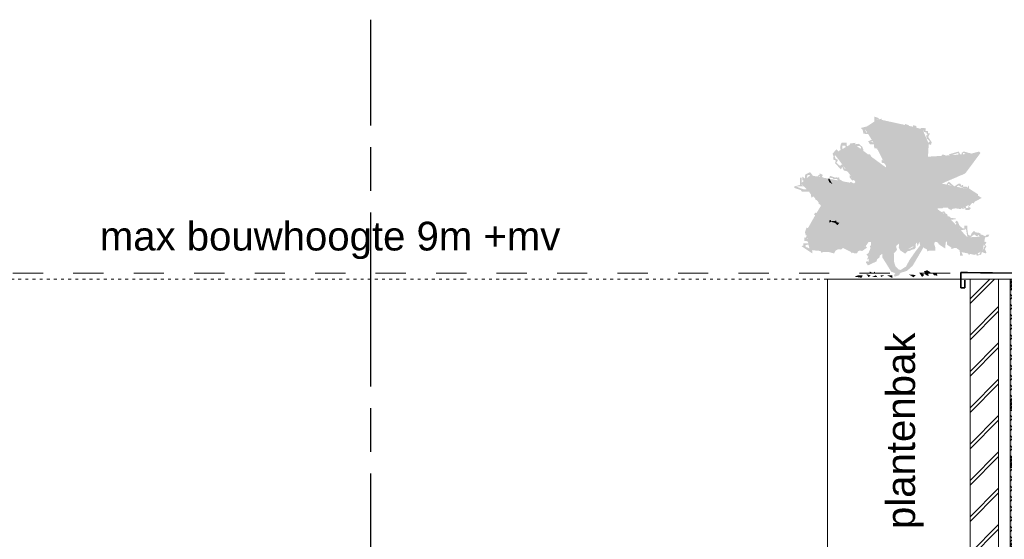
# Model space of a CAD drawing. Header units: millimetres. Extents: x -10538 to 13100, y -15694 to 32605.
# Tile 166 of 203: x -4400 to -949, y 29768 to 31588. Entities that reach past the tile are written whole.
import ezdxf

# ---------------------------------------------------------------- set-up
doc = ezdxf.new("R2010")
doc.units = ezdxf.units.MM
doc.header["$LTSCALE"] = 100
doc.header["$PDMODE"] = 1
doc.header["$PDSIZE"] = -2
for name, pattern in [('[LS] ISO-08 Long Dashed Short Dashed', [9.144, 6.096, -0.762, 1.524, -0.762]), ('[LS] Type-1', [2.12, 1.06, -1.06]), ('HIDDEN2', [0.25, 0.1, -0.15])]:
    doc.linetypes.add(name, pattern=pattern)
doc.layers.get('0').update_dxf_attribs({"lineweight": 5})
for name, color, linetype, lineweight in [('- 28_metselwerk', 7, 'Continuous', 18), ('5', 7, 'Continuous', 18), ('Dimension', 7, 'Continuous', 9), ('Geen', 7, 'Continuous', 9), ('none', 7, 'Continuous', 13), ('None-1', 7, 'Continuous', 9)]:
    doc.layers.add(name, color=color, linetype=linetype, lineweight=lineweight)
doc.styles.add('Arial', font='Arial.ttf')
doc.styles.add('Century Gothic', font='Century-Gothic_9791.ttf')
doc.dimstyles.new('Arch_PUUUR', dxfattribs={"dimtxt": 101.056134, "dimasz": 70.693359, "dimexe": 100, "dimexo": 159, "dimgap": 100, "dimtad": 1, "dimdec": 4, "dimtxsty": 'Century Gothic', "dimblk": 'VW_SLASH', "dimblk1": 'VW_SLASH', "dimblk2": 'VW_SLASH', "dimcen": 0, "dimdle": 100, "dimazin": 0, "dimtfac": 0.8, "dimtdec": 4, "dimtix": 1, "dimtmove": 0, "dimatfit": 0, "dimldrblk": 'VW_SLASH-1', "dimfxl": 1, "dimfrac": 2, "dimtolj": 1, "dimarcsym": 0})
pattern_1 = [(45, (0, 0), (-3.18198, 3.18198), [])]

# ---------------------------------------------------------------- blocks, each defined once
blk = doc.blocks.new('Groep-1')
at = {"layer": '5', "linetype": 'Continuous', "lineweight": 0, "true_color": 0xbbbbbb, "transparency": 33554687}
blk.add_hatch(color=9, dxfattribs=at).paths.add_polyline_path([(91.5, 580), (100.5, 580), (100.5, -500), (91.5, -500)])
at = {"layer": '5', "linetype": 'Continuous', "lineweight": 5, "transparency": 33554687}
h = blk.add_hatch(dxfattribs=at)
h.set_pattern_fill('[LA] Gips fijn', style=0, pattern_type=2)
h.set_pattern_definition([(19.98, (0, 0), (488.2, -475), [30.9, -586.88]), (-13.87, (29.03, 10.56), (488.2, -475.01), [55.04, -1045.83]), (-44.22, (82.47, -2.64), (-92.36, -686.13), [34.06, -647.1]), (-97.67, (106.9, -26.4), (-580.57, -211.1), [34.62, -657.7]), (-160.02, (102.26, -60.7), (-1068.8, 263.9), [30.9, -586.88]), (166.13, (73.23, -71.25), (-1556.99, 738.91), [55.04, -1045.83]), (135.78, (19.8, -58.06), (92.36, 686.13), [34.06, -647.1]), (82.33, (-4.6, -34.3), (580.57, 211.1), [34.62, -657.7]), (-110.56, (-191.3, 283.7), (677.1, -385.55), [28.2, -663.3]), (-67.195, (-201.2, 257.3), (677.12, -385.55), [45.67, -1074.9]), (-29.66, (-183.5, 215.2), (919.9, 261.9), [31.76, -747.43]), (15.89, (-155.9, 199.5), (242.8, 647.44), [39, -917.48]), (69.44, (-118.4, 210.15), (-677.1, 385.55), [28.2, -663.3]), (112.805, (-108.53, 236.54), (-242.8, -647.44), [45.68, -1074.9]), (150.34, (-126.2, 278.65), (-242.8, -647.44), [31.76, -747.43]), (-164.11, (-153.83, 294.36), (-677.12, 385.55), [39, -917.48]), (-136.78, (118.8, -303.5), (448.6, -1121.6), [30.06, -1472.8]), (-68.2, (96.8, -324), (1543.8, -92.4), [24.16, -1183.8]), (-3.42, (105.8, -346.5), (1095.2, 1029.2), [30.9, -1515.6]), (43.22, (136.7, -348.3), (-448.6, 1121.6), [30.06, -1472.8]), (111.8, (158.6, -327.8), (-1543.8, 92.4), [24.16, -1183.8]), (176.58, (149.6, -305.3), (-1095.2, -1029.2), [30.9, -1515.6]), (142.046, (-184.7, -184.7), (-105.56, -646.55), [41.84, -794.87]), (80.73, (-217.7, -159), (-765.3, -131.95), [32.76, -622.35]), (41.795, (-212.44, -126.67), (-765.3, -131.95), [58.4, -1109.7]), (9.78, (-168.9, -87.75), (-659.74, 514.6), [38.83, -737.76]), (-37.95, (-130.6, -81.15), (105.56, 646.55), [41.84, -794.87]), (-99.27, (-97.64, -106.9), (870.86, 778.5), [65.5, -589.6]), (-170.22, (-108.2, -171.53), (659.74, -514.6), [77.66, -698.93])])
h.paths.add_polyline_path([(100.5, 580), (113, 580), (113, -500), (100.5, -500)])
at = {"layer": 'none', "linetype": 'Continuous', "lineweight": 0, "true_color": 0xdddddd}
blk.add_hatch(color=254, dxfattribs=at).paths.add_polyline_path([(113, 580), (116, 580), (116, -500), (113, -500)])
at = {"layer": '5', "lineweight": 5, "transparency": 33554687, "flags": 128}
for points in [[(91.5, 580), (100.5, 580), (100.5, -500), (91.5, -500)], [(100.5, 580), (113, 580), (113, -500), (100.5, -500)]]:
    blk.add_lwpolyline(points, close=True, dxfattribs=at)
at = {"layer": 'none', "flags": 128}
blk.add_lwpolyline([(113, 580), (116, 580), (116, -500), (113, -500)], close=True, dxfattribs=at)
blk = doc.blocks.new('Breedflensprofiel')
at = {"linetype": 'Continuous', "lineweight": 0, "true_color": 0x111111, "transparency": 33554687}
h = blk.add_hatch(color=250, dxfattribs=at)
edge = h.paths.add_edge_path()
edge.add_line((-130, -250), (-130, -237.5))
edge.add_line((-130, -237.5), (-27.75, -237.5))
edge.add_arc((-27.75, -213.5), 24, 270, 360)
edge.add_line((-3.75, -213.5), (-3.75, -36.5))
edge.add_arc((-27.75, -36.5), 24, 0, 90)
edge.add_line((-27.75, -12.5), (-130, -12.5))
edge.add_line((-130, -12.5), (-130, 0))
edge.add_line((-130, 0), (130, 0))
edge.add_line((130, 0), (130, -12.5))
edge.add_line((130, -12.5), (27.75, -12.5))
edge.add_arc((27.75, -36.5), 24, 90, 180)
edge.add_line((3.75, -36.5), (3.75, -213.5))
edge.add_arc((27.75, -213.5), 24, 180, 270)
edge.add_line((27.75, -237.5), (130, -237.5))
edge.add_line((130, -237.5), (130, -250))
edge.add_line((130, -250), (-130, -250))
at = {"linetype": 'Continuous', "lineweight": 5, "transparency": 33554687, "flags": 128}
blk.add_lwpolyline([(-130, -250), (-130, -237.5), (-27.75, -237.5, 0.4142136), (-3.75, -213.5), (-3.75, -36.5, 0.4142136), (-27.75, -12.5), (-130, -12.5), (-130, 0), (130, 0), (130, -12.5), (27.75, -12.5, 0.4142136), (3.75, -36.5), (3.75, -213.5, 0.4142136), (27.75, -237.5), (130, -237.5), (130, -250)], format="xyb", close=True, dxfattribs=at)
at = {"linetype": 'Continuous', "lineweight": 5, "transparency": 33554687}
blk.add_point((0, -125), dxfattribs=at)
blk = doc.blocks.new('d wandopbouw 02')
at = {"layer": '5', "linetype": 'Continuous', "lineweight": 0, "true_color": 0xffffcc, "transparency": 33554687}
blk.add_hatch(color=7, dxfattribs=at).paths.add_polyline_path([(-143.5, 580), (91.5, 580), (91.5, -500), (-143.5, -500)])
at = {"layer": '5', "linetype": 'Continuous', "lineweight": 5, "true_color": 0x777777, "transparency": 33554687}
h = blk.add_hatch(dxfattribs=at)
h.set_pattern_fill('#isolatie-persing', color=8, style=0, pattern_type=2)
h.set_pattern_definition([(45, (1.433, 1.323), (-17.6777, 17.6777), []), (135, (-2.866, 2.866), (-17.6777, -17.6777), [])])
h.paths.add_polyline_path([(-143.5, 580), (91.5, 580), (91.5, -500), (-143.5, -500)])
at = {"layer": '5', "lineweight": 5, "transparency": 33554687, "flags": 128}
blk.add_lwpolyline([(-143.5, 580), (91.5, 580), (91.5, -500), (-143.5, -500)], close=True, dxfattribs=at)
at = {"layer": '5', "color": 7, "transparency": 33554687}
blk.add_blockref('Groep-1', (0, 0), dxfattribs=at)
at = {"color": 255, "linetype": 'Continuous', "lineweight": 18, "transparency": 33554687}
blk.add_wipeout([(-283.5, 580), (-183.5, 580), (-183.5, -500), (-283.5, -500)], dxfattribs=at).dxf.layer = '- 28_metselwerk'
at = {"layer": '- 28_metselwerk', "linetype": 'Continuous', "lineweight": 9, "transparency": 33554687}
h = blk.add_hatch(dxfattribs=at)
h.set_pattern_fill('metselwerk', style=0, pattern_type=2)
h.set_pattern_definition([(45, (66410.59, 23488.49), (-63.63961, 63.63961), []), (45, (66387.475, 23481.765), (-63.63961, 63.63961), [])])
h.paths.add_polyline_path([(-283.5, 580), (-183.5, 580), (-183.5, -500), (-283.5, -500)])
at = {"layer": '- 28_metselwerk', "color": 7, "linetype": 'Continuous', "lineweight": 18, "transparency": 33554687, "flags": 128}
blk.add_lwpolyline([(-283.5, 580), (-183.5, 580), (-183.5, -500), (-283.5, -500)], close=True, dxfattribs=at)
at = {"color": 255, "linetype": 'Continuous', "lineweight": 9, "transparency": 33554687}
for points, layer in [([(-13.5, -80), (246.5, -80), (246.5, -330), (-13.5, -330)], 'Geen'), ([(91.5, 542), (91.5, 580), (-143.5, 580), (-143.5, 542)], 'None-1'), ([(91.5, 120), (91.5, 158), (-143.5, 158), (-143.5, 120)], 'None-1'), ([(91.5, -500), (91.5, -462), (-143.5, -462), (-143.5, -500)], 'None-1')]:
    blk.add_wipeout(points, dxfattribs=at).dxf.layer = layer
at = {"layer": 'None-1', "linetype": 'Continuous', "lineweight": 5, "true_color": 0x777777, "transparency": 33554687}
h = blk.add_hatch(dxfattribs=at)
h.set_pattern_fill('12_Naaldhout_6', color=8, style=0, pattern_type=2)
h.set_pattern_definition(pattern_1)
h.paths.add_polyline_path([(91.5, 542), (91.5, 580), (-143.5, 580), (-143.5, 542)])
h = blk.add_hatch(dxfattribs=at)
h.set_pattern_fill('12_Naaldhout_6', color=8, style=0, pattern_type=2)
h.set_pattern_definition(pattern_1)
h.paths.add_polyline_path([(91.5, 120), (91.5, 158), (-143.5, 158), (-143.5, 120)])
h = blk.add_hatch(dxfattribs=at)
h.set_pattern_fill('12_Naaldhout_6', color=8, style=0, pattern_type=2)
h.set_pattern_definition(pattern_1)
h.paths.add_polyline_path([(91.5, -500), (91.5, -462), (-143.5, -462), (-143.5, -500)])
at = {"layer": 'Geen', "color": 7, "linetype": 'Continuous', "lineweight": 9, "transparency": 33554687, "flags": 128}
blk.add_lwpolyline([(-13.5, -80), (246.5, -80), (246.5, -330), (-13.5, -330)], close=True, dxfattribs=at)
at = {"layer": 'None-1', "color": 7, "linetype": 'Continuous', "lineweight": 9, "transparency": 33554687, "flags": 128}
for points in [[(91.5, 542), (91.5, 580), (-143.5, 580), (-143.5, 542)], [(91.5, 120), (91.5, 158), (-143.5, 158), (-143.5, 120)], [(91.5, -500), (91.5, -462), (-143.5, -462), (-143.5, -500)]]:
    blk.add_lwpolyline(points, close=True, dxfattribs=at)
at = {"transparency": 33554687}
blk.add_blockref('Breedflensprofiel', (116.5, -80), dxfattribs=at)
at = {"color": 255, "linetype": 'Continuous', "lineweight": 9, "transparency": 33554687}
for points in [[(91.5, -80), (91.5, -42), (-143.5, -42), (-143.5, -80)], [(91.5, -383), (91.5, -345), (-143.5, -345), (-143.5, -383)]]:
    blk.add_wipeout(points, dxfattribs=at).dxf.layer = 'None-1'
at = {"layer": 'None-1', "linetype": 'Continuous', "lineweight": 5, "true_color": 0x777777, "transparency": 33554687}
h = blk.add_hatch(dxfattribs=at)
h.set_pattern_fill('12_Naaldhout_6', color=8, style=0, pattern_type=2)
h.set_pattern_definition(pattern_1)
h.paths.add_polyline_path([(91.5, -80), (91.5, -42), (-143.5, -42), (-143.5, -80)])
h = blk.add_hatch(dxfattribs=at)
h.set_pattern_fill('12_Naaldhout_6', color=8, style=0, pattern_type=2)
h.set_pattern_definition(pattern_1)
h.paths.add_polyline_path([(91.5, -383), (91.5, -345), (-143.5, -345), (-143.5, -383)])
at = {"layer": 'None-1', "color": 7, "linetype": 'Continuous', "lineweight": 9, "transparency": 33554687, "flags": 128}
for points in [[(91.5, -80), (91.5, -42), (-143.5, -42), (-143.5, -80)], [(91.5, -383), (91.5, -345), (-143.5, -345), (-143.5, -383)]]:
    blk.add_lwpolyline(points, close=True, dxfattribs=at)
blk = doc.blocks.new('VW_SLASH')
at = {"color": 0, "linetype": 'ByBlock', "lineweight": -2, "transparency": 16777216}
blk.add_line((1.415, 0), (-1, 0), dxfattribs=at)
at = {"color": 0, "linetype": 'Continuous', "lineweight": 20, "transparency": 16777216, "flags": 128}
blk.add_lwpolyline([(0.5, 0.5), (-0.5, -0.5)], dxfattribs=at)
blk = doc.blocks.new('*D26')
at = {"layer": 'Defpoints', "color": 0, "transparency": 33554687}
for p in [(-6410, 30700), (-4331.5, 30700), (-5131.4, 21700)]:
    blk.add_point(p, dxfattribs=at)
at = {"layer": 'Dimension', "color": 0, "linetype": 'Continuous', "lineweight": -2, "transparency": 33554687}
blk.add_line((-6410, 21770.7), (-6410, 30629.3), dxfattribs=at)
at = {"layer": 'Dimension', "color": 0, "lineweight": -2, "xscale": 70.693359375, "yscale": 70.693359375, "zscale": 70.693359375}
for p, rotation in [((-6410, 30700), 90), ((-6410, 21700), 270)]:
    blk.add_blockref('VW_SLASH', p, dxfattribs=dict(at, rotation=rotation))
at = {"layer": 'Dimension', "color": 0, "lineweight": 5, "transparency": 33554687, "insert": (-6546.1, 26543.4), "char_height": 101.06, "attachment_point": 5, "rotation": 90, "style": 'Century Gothic'}
blk.add_mtext('\\A1;9000', dxfattribs=at)
blk = doc.blocks.new('VW_SLASH-1')
at = {"color": 0, "linetype": 'ByBlock', "lineweight": -2, "transparency": 16777216}
blk.add_line((1.415, 0), (-1, 0), dxfattribs=at)
at = {"color": 0, "linetype": 'Continuous', "lineweight": 20, "transparency": 16777216, "flags": 128}
blk.add_lwpolyline([(0.751, 0.751), (-0.751, -0.751)], dxfattribs=at)
blk = doc.blocks.new('*D34')
at = {"layer": 'Defpoints', "color": 0, "transparency": 33554687}
for p in [(-6140, 30700), (-5755.1, 30700), (-1568.9, 30680)]:
    blk.add_point(p, dxfattribs=at)
at = {"layer": 'Dimension', "color": 0, "linetype": 'Continuous', "lineweight": -2, "transparency": 33554687}
for p, q in [((-6140, 30770.7), (-6140, 30841.4)), ((-6140, 30680), (-6140, 30700)), ((-6140, 30609.3), (-6140, 30538.6))]:
    blk.add_line(p, q, dxfattribs=at)
at = {"layer": 'Dimension', "color": 0, "lineweight": -2, "xscale": 70.693359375, "yscale": 70.693359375, "zscale": 70.693359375}
for p, rotation in [((-6140, 30680), 90), ((-6140, 30700), 270)]:
    blk.add_blockref('VW_SLASH', p, dxfattribs=dict(at, rotation=rotation))
at = {"layer": 'Dimension', "color": 0, "lineweight": 5, "transparency": 33554687, "insert": (-6243.1, 30690), "char_height": 101.06, "attachment_point": 5, "rotation": 90, "style": 'Century Gothic'}
blk.add_mtext('\\A1;20', dxfattribs=at)
blk = doc.blocks.new('*D35')
at = {"layer": 'Defpoints', "color": 0, "transparency": 33554687}
for p in [(-6140, 30680), (-1568.9, 30680), (-5789.4, 25920)]:
    blk.add_point(p, dxfattribs=at)
at = {"layer": 'Dimension', "color": 0, "linetype": 'Continuous', "lineweight": -2, "transparency": 33554687}
blk.add_line((-6140, 25990.7), (-6140, 30609.3), dxfattribs=at)
at = {"layer": 'Dimension', "color": 0, "lineweight": -2, "xscale": 70.693359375, "yscale": 70.693359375, "zscale": 70.693359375}
for p, rotation in [((-6140, 30680), 90), ((-6140, 25920), 270)]:
    blk.add_blockref('VW_SLASH', p, dxfattribs=dict(at, rotation=rotation))
at = {"layer": 'Dimension', "color": 0, "lineweight": 5, "transparency": 33554687, "insert": (-6243.1, 28300), "char_height": 101.06, "attachment_point": 5, "rotation": 90, "style": 'Century Gothic'}
blk.add_mtext('\\A1;4760', dxfattribs=at)
blk = doc.blocks.new('*D48')
at = {"layer": 'Defpoints', "color": 0, "transparency": 33554687}
for p in [(-5880, 30700), (-2136.1, 30700), (-968.9, 30680)]:
    blk.add_point(p, dxfattribs=at)
at = {"layer": 'Dimension', "color": 0, "linetype": 'Continuous', "lineweight": -2, "transparency": 33554687}
for p, q in [((-5880, 30770.7), (-5880, 30841.4)), ((-5880, 30680), (-5880, 30700)), ((-5880, 30609.3), (-5880, 30538.6))]:
    blk.add_line(p, q, dxfattribs=at)
at = {"layer": 'Dimension', "color": 0, "lineweight": -2, "xscale": 70.693359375, "yscale": 70.693359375, "zscale": 70.693359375}
for p, rotation in [((-5880, 30680), 90), ((-5880, 30700), 270)]:
    blk.add_blockref('VW_SLASH', p, dxfattribs=dict(at, rotation=rotation))
at = {"layer": 'Dimension', "color": 0, "lineweight": 5, "transparency": 33554687, "insert": (-5983.1, 30690), "char_height": 101.06, "attachment_point": 5, "rotation": 90, "style": 'Century Gothic'}
blk.add_mtext('\\A1;20', dxfattribs=at)
blk = doc.blocks.new('*D49')
at = {"layer": 'Defpoints', "color": 0, "transparency": 33554687}
for p in [(-5880, 30680), (-968.9, 30680), (-1068.9, 29600)]:
    blk.add_point(p, dxfattribs=at)
at = {"layer": 'Dimension', "color": 0, "linetype": 'Continuous', "lineweight": -2, "transparency": 33554687}
blk.add_line((-5880, 29670.7), (-5880, 30609.3), dxfattribs=at)
at = {"layer": 'Dimension', "color": 0, "lineweight": -2, "xscale": 70.693359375, "yscale": 70.693359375, "zscale": 70.693359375}
for p, rotation in [((-5880, 30680), 90), ((-5880, 29600), 270)]:
    blk.add_blockref('VW_SLASH', p, dxfattribs=dict(at, rotation=rotation))
at = {"layer": 'Dimension', "color": 0, "lineweight": 5, "transparency": 33554687, "insert": (-5983.1, 30140), "char_height": 101.06, "attachment_point": 5, "rotation": 90, "style": 'Century Gothic'}
blk.add_mtext('\\A1;1080', dxfattribs=at)
blk = doc.blocks.new('d dakrand afw')
at = {"layer": 'Geen', "color": 7, "linetype": 'Continuous', "lineweight": 9, "transparency": 33554687}
blk.add_line((238, 4), (-162, 4), dxfattribs=at)
at = {"layer": 'Geen', "color": 7, "linetype": 'Continuous', "lineweight": 35, "transparency": 33554687, "flags": 128}
blk.add_lwpolyline([(-200.2, -24.6), (-189, 21), (247.2, 26.5), (270.2, 26.5), (270.2, -26.5), (256.9, -26.5), (256.9, 0.4)], dxfattribs=at)
blk = doc.blocks.new('Groep-24')
at = {"layer": 'Geen', "linetype": 'Continuous', "lineweight": 0, "transparency": 33554687}
for points in [[(-33, 1902), (-43, 1926), (-53, 1926), (0, 2011), (-22, 2032), (-64, 2032), (-96, 2014), (-144, 2042), (-43, 2074), (-43, 2095), (-85, 2116), (-91, 2141), (-96, 2182), (-136, 2180), (-233, 2201), (-233, 2190), (-276, 2201), (-276, 2222), (-249, 2240), (-254, 2276), (-297, 2265), (-297, 2286), (-360, 2307), (-360, 2187), (-350, 2139), (-413, 2138), (-444, 2106), (-466, 2138), (-455, 2159), (-487, 2159), (-557, 2141), (-529, 2116), (-519, 2060), (-472, 2052), (-424, 2053), (-424, 2018), (-382, 1968), (-406, 1968), (-450, 1947), (-424, 1905), (-367, 1902), (-360, 1847), (-318, 1841), (-318, 1820), (-269, 1840), (-294, 1786), (-221, 1693), (-254, 1672), (-254, 1636), (-219, 1630), (-189, 1601), (-191, 1566), (-174, 1555), (-191, 1545), (-227, 1545), (-264, 1609), (-297, 1603), (-297, 1566), (-316, 1533), (-351, 1550), (-360, 1578), (-381, 1615), (-345, 1608), (-403, 1672), (-403, 1727), (-424, 1757), (-477, 1757), (-487, 1688), (-498, 1693), (-529, 1672), (-562, 1676), (-572, 1714), (-543, 1736), (-570, 1766), (-582, 1788), (-516, 1819), (-536, 1868), (-585, 1911), (-635, 1905), (-635, 1926), (-711, 1915), (-740, 1851), (-762, 1889), (-762, 1926), (-835, 1926), (-850, 1895), (-857, 1854), (-841, 1789), (-826, 1748), (-808, 1720), (-856, 1747), (-882, 1798), (-908, 1832), (-939, 1800), (-967, 1766), (-953, 1729), (-957, 1682), (-920, 1668), (-932, 1630), (-845, 1538), (-826, 1577), (-805, 1524), (-762, 1513), (-723, 1491), (-682, 1499), (-679, 1471), (-709, 1444), (-720, 1460), (-720, 1422), (-678, 1376), (-635, 1397), (-635, 1357), (-657, 1333), (-693, 1354), (-711, 1354), (-720, 1255), (-741, 1291), (-738, 1225), (-722, 1198), (-676, 1206), (-692, 1331), (-667, 1323), (-657, 1312), (-614, 1312), (-605, 1372), (-559, 1391), (-580, 1413), (-688, 1418), (-679, 1454), (-615, 1486), (-646, 1503), (-680, 1503), (-680, 1539), (-756, 1531), (-789, 1551), (-811, 1579), (-770, 1593), (-783, 1611), (-845, 1608), (-854, 1586), (-881, 1608), (-914, 1639), (-900, 1652), (-889, 1679), (-921, 1690), (-939, 1737), (-910, 1757), (-916, 1783), (-880, 1742), (-896, 1712), (-855, 1725), (-849, 1725), (-806, 1697), (-770, 1693), (-791, 1732), (-818, 1782), (-815, 1797), (-826, 1845), (-826, 1884), (-784, 1884), (-766, 1843), (-693, 1837), (-709, 1883), (-678, 1905), (-619, 1877), (-573, 1879), (-551, 1862), (-572, 1820), (-662, 1807), (-635, 1749), (-607, 1773), (-582, 1746), (-614, 1703), (-572, 1693), (-579, 1649), (-502, 1644), (-496, 1673), (-456, 1672), (-458, 1715), (-434, 1704), (-416, 1660), (-417, 1650), (-491, 1614), (-422, 1601), (-395, 1630), (-422, 1578), (-399, 1561), (-378, 1499), (-339, 1524), (-338, 1503), (-290, 1531), (-286, 1566), (-260, 1540), (-213, 1514), (-170, 1534), (-113, 1591), (-148, 1579), (-180, 1619), (-150, 1650), (-240, 1661), (-213, 1680), (-176, 1704), (-227, 1735), (-260, 1779), (-233, 1841), (-277, 1878), (-318, 1841), (-339, 1884), (-314, 1896), (-371, 1926), (-359, 1934), (-425, 1936), (-392, 1947), (-246, 1975), (-331, 1989), (-392, 2005), (-407, 2080), (-440, 2080), (-474, 2074), (-495, 2118), (-445, 2095), (-408, 2110), (-361, 2083), (-372, 2119), (-330, 2116), (-309, 2136), (-339, 2195), (-321, 2273), (-297, 2243), (-276, 2243), (-286, 2211), (-275, 2169), (-298, 2103), (-222, 2124), (-246, 2173), (-212, 2180), (-149, 2118), (-149, 2159), (-117, 2148), (-127, 2095), (-96, 2085), (-120, 2074), (-227, 2056), (-170, 2053), (-168, 1977), (-133, 2001), (-75, 1991), (-43, 2011), (-32, 2000), (-95, 1935), (-82, 1894)], [(550, 1672), (509, 1671), (489, 1705), (449, 1696), (402, 1714), (402, 1693), (381, 1693), (381, 1712), (359, 1707), (338, 1608), (297, 1615), (327, 1666), (338, 1705), (381, 1740), (351, 1757), (392, 1779), (321, 1794), (317, 1841), (307, 1841), (359, 1862), (370, 1894), (359, 1905), (322, 1899), (309, 1929), (359, 1947), (430, 1929), (450, 1947), (402, 1989), (393, 2037), (412, 2032), (412, 2053), (402, 2053), (402, 2074), (358, 2086), (359, 2106), (296, 2065), (296, 2034), (275, 1989), (258, 2000), (275, 2021), (250, 2077), (233, 2095), (233, 2148), (190, 2116), (160, 2116), (131, 2159), (112, 2165), (123, 2141), (92, 2093), (127, 2074), (105, 2053), (84, 2053), (127, 2011), (107, 1952), (84, 1947), (84, 1906), (148, 1905), (153, 1770), (63, 1778), (63, 1799), (26, 1790), (21, 1767), (0, 1778), (0, 1799), (-21, 1812), (-22, 1841), (-43, 1852), (-43, 1884), (-26, 1884), (-22, 1866), (0, 1862), (0, 1831), (22, 1815), (42, 1862), (79, 1806), (127, 1799), (127, 1857), (96, 1856), (55, 1936), (63, 1955), (78, 1956), (105, 2000), (76, 2023), (56, 2059), (63, 2110), (105, 2138), (84, 2201), (136, 2184), (156, 2160), (173, 2141), (202, 2158), (204, 2182), (252, 2169), (254, 2116), (275, 2095), (307, 2099), (317, 2140), (391, 2138), (384, 2099), (418, 2095), (423, 2063), (448, 2061), (423, 2011), (475, 1935), (465, 1894), (421, 1910), (349, 1926), (381, 1905), (381, 1873), (334, 1832), (349, 1803), (402, 1799), (423, 1778), (402, 1757), (409, 1723), (460, 1725), (508, 1704)], [(1148, 1156), (1148, 1178), (1018, 1261), (1016, 1306), (995, 1270), (984, 1289), (935, 1285), (931, 1312), (910, 1312), (910, 1291), (892, 1330), (868, 1333), (804, 1292), (725, 1361), (709, 1348), (682, 1303), (622, 1333), (635, 1361), (656, 1397), (691, 1376), (719, 1376), (735, 1438), (751, 1439), (762, 1418), (817, 1418), (848, 1428), (830, 1476), (843, 1498), (870, 1503), (898, 1460), (921, 1460), (964, 1481), (973, 1622), (1058, 1630), (1082, 1656), (1083, 1717), (1128, 1736), (1185, 1778), (1164, 1799), (1045, 1767), (1037, 1778), (1016, 1778), (943, 1800), (910, 1778), (910, 1735), (892, 1717), (889, 1757), (868, 1799), (726, 1759), (739, 1738), (863, 1778), (868, 1693), (889, 1693), (904, 1672), (928, 1682), (931, 1778), (960, 1771), (973, 1757), (1007, 1757), (1016, 1725), (1037, 1735), (1058, 1757), (1112, 1757), (1081, 1730), (1058, 1714), (1058, 1672), (1037, 1651), (1003, 1645), (928, 1634), (931, 1614), (952, 1608), (952, 1566), (931, 1545), (942, 1508), (931, 1481), (910, 1481), (901, 1499), (852, 1522), (822, 1503), (820, 1446), (801, 1439), (743, 1464), (684, 1460), (698, 1397), (645, 1418), (635, 1418), (635, 1397), (614, 1376), (555, 1398), (519, 1377), (486, 1312), (483, 1272), (536, 1270), (539, 1250), (550, 1270), (571, 1270), (544, 1291), (571, 1323), (635, 1312), (624, 1295), (667, 1291), (697, 1260), (698, 1291), (719, 1333), (730, 1323), (810, 1272), (869, 1307), (889, 1291), (899, 1285), (931, 1270), (995, 1253), (1016, 1206)], [(751, 1671), (690, 1693), (672, 1676), (677, 1714), (656, 1735), (638, 1728), (635, 1702), (624, 1682), (642, 1648), (582, 1651), (600, 1672), (609, 1696), (624, 1693), (614, 1735), (635, 1757), (698, 1735), (695, 1704), (762, 1693)], [(-1016, 1312), (-986, 1222), (-1025, 1227), (-1044, 1293), (-1071, 1311), (-1080, 1362), (-1091, 1397), (-1133, 1397), (-1154, 1439), (-1175, 1430), (-1166, 1405), (-1199, 1366), (-1283, 1397), (-1270, 1428), (-1292, 1454), (-1329, 1459), (-1343, 1417), (-1313, 1418), (-1313, 1380), (-1350, 1366), (-1404, 1376), (-1408, 1434), (-1369, 1407), (-1365, 1463), (-1294, 1500), (-1263, 1460), (-1239, 1407), (-1211, 1397), (-1186, 1439), (-1148, 1473), (-1165, 1486), (-1110, 1459), (-1122, 1428), (-1085, 1414), (-1045, 1385), (-1048, 1344), (-1038, 1291), (-1027, 1297)], [(-762, 1333), (-789, 1327), (-868, 1376), (-888, 1376), (-901, 1398), (-953, 1397), (-968, 1414), (-1016, 1418), (-1004, 1446), (-950, 1427), (-932, 1418), (-910, 1426), (-895, 1412), (-889, 1426), (-868, 1418), (-868, 1397)], [(317, 1503), (296, 1503), (275, 1460), (239, 1460), (169, 1428), (139, 1418), (152, 1474), (98, 1481), (53, 1460), (33, 1412), (100, 1410), (107, 1454), (127, 1450), (127, 1407), (67, 1397), (52, 1376), (42, 1376), (42, 1358), (-43, 1397), (-106, 1333), (-103, 1272), (-39, 1234), (16, 1240), (42, 1270), (42, 1296), (10, 1291), (18, 1280), (0, 1249), (-34, 1249), (-49, 1270), (-85, 1291), (-85, 1319), (-17, 1365), (34, 1344), (85, 1361), (112, 1385), (164, 1338), (189, 1268), (187, 1222), (180, 1174), (169, 1143), (148, 1164), (137, 1164), (116, 1217), (67, 1257), (31, 1224), (48, 1196), (50, 1162), (92, 1188), (69, 1206), (95, 1206), (99, 1166), (75, 1155), (127, 1143), (177, 1086), (211, 1206), (286, 1206), (338, 1158), (338, 1196), (320, 1223), (327, 1260), (359, 1319), (389, 1323), (383, 1349), (336, 1319), (296, 1312), (296, 1354), (254, 1376), (281, 1397), (296, 1469), (317, 1460), (338, 1481)], [(-1440, 1418), (-1440, 1312), (-1524, 1291), (-1524, 1270), (-1429, 1238), (-1419, 1218), (-1310, 1215), (-1285, 1267), (-1270, 1270), (-1270, 1238), (-1249, 1249), (-1270, 1291), (-1302, 1280), (-1345, 1252), (-1387, 1249), (-1466, 1278), (-1493, 1291), (-1376, 1294), (-1419, 1312), (-1419, 1418)], [(-1016, 1354), (-1030, 1392), (-1020, 1414), (-971, 1327)], [(-1270, 1206), (-1305, 1206), (-1281, 1174), (-1276, 1124), (-1234, 1163), (-1207, 1122), (-1216, 1096), (-1155, 1093), (-1143, 1128), (-1101, 1122), (-1101, 1093), (-1154, 1069), (-1174, 1049), (-1147, 1024), (-1111, 978), (-1062, 992), (-1031, 995), (-1016, 967), (-943, 973), (-884, 986), (-899, 1005), (-868, 1037), (-862, 1025), (-839, 1010), (-775, 1026), (-794, 1069), (-762, 1069), (-762, 1026), (-794, 995), (-775, 948), (-720, 952), (-688, 1004), (-660, 1016), (-641, 1023), (-628, 1003), (-614, 1016), (-586, 996), (-538, 1019), (-551, 1037), (-587, 1016), (-627, 1047), (-657, 1037), (-716, 1034), (-733, 990), (-762, 973), (-753, 1006), (-731, 1061), (-773, 1111), (-825, 1083), (-815, 1027), (-861, 1058), (-844, 1110), (-948, 1127), (-915, 1037), (-923, 995), (-953, 995), (-1019, 1041), (-1069, 1016), (-1121, 1026), (-1072, 1080), (-1085, 1111), (-1063, 1154), (-1159, 1154), (-1186, 1143), (-1192, 1193), (-1244, 1180)], [(-551, 1100), (-527, 1100), (-519, 1058), (-529, 1058), (-529, 1029), (-500, 987), (-476, 984), (-466, 973), (-445, 931), (-424, 931), (-407, 857), (-422, 818), (-466, 846), (-466, 875), (-498, 868), (-498, 845), (-514, 830), (-529, 868), (-572, 868), (-572, 840), (-650, 829), (-678, 854), (-663, 897), (-734, 894), (-731, 857), (-720, 840), (-752, 816), (-805, 804), (-840, 804), (-815, 709), (-856, 719), (-856, 701), (-805, 656), (-775, 656), (-805, 772), (-758, 790), (-709, 775), (-720, 793), (-741, 804), (-707, 852), (-715, 882), (-678, 878), (-695, 854), (-664, 803), (-607, 810), (-604, 836), (-561, 815), (-521, 804), (-486, 820), (-440, 806), (-403, 804), (-381, 822), (-362, 854), (-392, 878), (-379, 901), (-403, 924), (-417, 970), (-462, 984), (-487, 1000), (-508, 1084), (-508, 1143), (-529, 1143)], [(1083, 1041), (1111, 1086), (1058, 1079), (1016, 1032), (1006, 978), (973, 973), (973, 995), (889, 1066), (868, 1037), (868, 995), (766, 1000), (740, 995), (718, 1056), (677, 1058), (645, 1047), (635, 1010), (529, 984), (518, 962), (436, 982), (444, 936), (522, 902), (550, 931), (574, 886), (635, 910), (645, 910), (656, 889), (666, 868), (677, 832), (730, 836), (730, 804), (825, 815), (825, 825), (751, 836), (734, 854), (709, 857), (698, 889), (680, 896), (656, 931), (624, 920), (614, 910), (566, 952), (560, 972), (635, 973), (646, 996), (656, 1037), (698, 1016), (722, 964), (774, 944), (762, 963), (822, 973), (900, 962), (912, 1006), (963, 963), (968, 948), (1028, 952), (1044, 978), (1016, 995), (1068, 1058)], [(-1038, 783), (-1094, 820), (-1131, 883), (-1159, 899), (-1217, 910), (-1241, 887), (-1197, 857), (-1207, 821), (-1196, 815), (-1221, 790), (-1191, 764), (-1152, 704), (-1203, 698), (-1214, 727), (-1248, 718), (-1260, 677), (-1237, 626), (-1270, 635), (-1287, 676), (-1347, 692), (-1369, 623), (-1355, 577), (-1334, 585), (-1363, 544), (-1376, 550), (-1376, 500), (-1353, 499), (-1323, 487), (-1305, 476), (-1313, 465), (-1395, 465), (-1393, 432), (-1419, 423), (-1260, 317), (-1270, 402), (-1262, 398), (-1253, 386), (-1188, 392), (-1175, 370), (-1143, 360), (-1133, 329), (-1101, 338), (-1021, 338), (-946, 317), (-910, 381), (-843, 374), (-798, 411), (-762, 465), (-762, 487), (-784, 465), (-810, 465), (-836, 412), (-877, 399), (-927, 384), (-960, 352), (-1040, 349), (-1112, 382), (-1122, 360), (-1169, 381), (-1168, 409), (-1193, 423), (-1228, 402), (-1239, 422), (-1296, 430), (-1302, 388), (-1356, 413), (-1363, 442), (-1276, 444), (-1291, 487), (-1329, 519), (-1344, 538), (-1306, 555), (-1300, 606), (-1346, 607), (-1334, 650), (-1298, 635), (-1249, 592), (-1188, 608), (-1228, 677), (-1235, 698), (-1191, 670), (-1107, 690), (-1137, 728), (-1165, 783), (-1175, 846), (-1186, 873), (-1161, 875), (-1134, 833), (-1094, 789)], [(-340, 862), (-318, 846), (-318, 793), (-339, 762), (-394, 754), (-367, 719), (-424, 719), (-438, 657), (-365, 684), (-340, 644), (-297, 668), (-297, 635), (-254, 698), (-201, 709), (-220, 719), (-183, 784), (-191, 804), (-153, 829), (-130, 808), (-118, 845), (-154, 868), (-155, 926), (-170, 931), (-204, 878), (-233, 889), (-288, 910)], [(-868, 762), (-898, 728), (-927, 759), (-988, 778), (-1016, 762), (-1016, 797), (-995, 804), (-988, 786), (-914, 793), (-907, 771)], [(-64, -21), (0, 0), (18, 34), (114, 63), (198, 138), (358, 410), (370, 391), (402, 381), (412, 346), (444, 360), (529, 360), (529, 402), (508, 465), (529, 487), (566, 478), (578, 452), (603, 434), (635, 412), (674, 388), (677, 487), (698, 487), (698, 444), (762, 402), (762, 381), (825, 402), (882, 362), (889, 285), (930, 285), (910, 338), (988, 338), (1016, 296), (1079, 338), (1100, 296), (1122, 307), (1132, 285), (1193, 300), (1206, 338), (1259, 317), (1272, 330), (1249, 381), (1270, 423), (1249, 444), (1272, 478), (1227, 497), (1238, 546), (1300, 562), (1315, 592), (1280, 592), (1254, 566), (1206, 592), (1185, 592), (1185, 605), (1165, 617), (1111, 624), (1088, 646), (1058, 614), (1037, 571), (1005, 592), (995, 656), (995, 719), (952, 719), (952, 677), (918, 686), (882, 720), (874, 732), (856, 780), (830, 792), (816, 764), (836, 751), (808, 720), (857, 698), (856, 664), (878, 688), (882, 650), (912, 656), (963, 666), (973, 677), (995, 550), (1037, 550), (1092, 594), (1134, 564), (1156, 586), (1178, 556), (1217, 539), (1206, 518), (1206, 465), (1227, 455), (1249, 423), (1238, 412), (1216, 356), (1185, 338), (1164, 296), (1102, 356), (1016, 328), (1016, 338), (995, 360), (920, 362), (860, 418), (796, 423), (793, 412), (740, 454), (698, 529), (656, 520), (656, 484), (644, 452), (602, 474), (592, 508), (529, 518), (539, 540), (496, 522), (497, 487), (470, 478), (497, 434), (508, 381), (450, 396), (412, 391), (402, 408), (423, 465), (402, 465), (442, 522), (390, 492), (307, 540), (254, 508), (214, 456), (208, 412), (148, 381), (42, 381), (-11, 508), (-26, 488), (-43, 446), (-74, 364), (-136, 364), (-158, 312), (-191, 317), (-130, 238), (-212, 296), (-212, 360), (-170, 381), (-220, 398), (-244, 317), (-242, 256), (-204, 198), (-114, 52), (-56, 31), (-74, 0)], [(-762, 508), (-762, 529), (-692, 571), (-662, 556), (-635, 571), (-595, 561), (-572, 529), (-582, 511), (-604, 508), (-583, 462), (-646, 420), (-678, 423), (-678, 402), (-688, 375), (-677, 329), (-695, 317), (-699, 360), (-732, 414), (-699, 423), (-678, 444), (-657, 444), (-624, 455), (-635, 519), (-599, 529), (-635, 550), (-657, 529), (-699, 529), (-699, 550)], [(-657, 317), (-657, 338), (-635, 338), (-611, 356), (-625, 370), (-614, 402), (-604, 402), (-593, 381), (-539, 376), (-507, 414), (-529, 426), (-449, 510), (-395, 508), (-374, 460), (-383, 433), (-403, 423), (-380, 406), (-429, 300), (-423, 281), (-424, 254), (-434, 254), (-445, 233), (-466, 233), (-447, 268), (-474, 304), (-445, 322), (-415, 392), (-424, 423), (-406, 440), (-408, 482), (-445, 487), (-466, 449), (-487, 423), (-466, 402), (-535, 354), (-590, 360), (-614, 317)], [(-466, 211), (-484, 183), (-449, 145), (-329, 201), (-318, 233), (-280, 264), (-283, 304), (-336, 259), (-339, 214), (-381, 201), (-391, 187), (-424, 169)], [(-593, 0), (-648, -20), (-544, -36), (-529, 0)], [(-476, 18), (-442, -28), (-414, -4)], [(-428, 54), (-424, 21), (-382, 31)], [(-339, 0), (-390, -24), (-314, -28)], [(-356, 54), (-381, 21), (-338, 21)], [(-270, 0), (-262, -24), (-212, 0)], [(-100, 0), (-176, 0), (-100, -38)], [(132, 20), (211, -30), (242, 4), (144, 12)], [(296, 36), (334, -24), (372, 8)], [(374, 36), (384, 8), (432, -14), (424, 18), (460, 42), (408, 74), (360, 54)], [(546, 36), (494, 21), (508, 0), (560, -6)]]:
    blk.add_hatch(color=255, dxfattribs=at).paths.add_polyline_path(points)
blk = doc.blocks.new('Groep-25')
at = {"color": 255, "linetype": 'Continuous', "lineweight": 35, "transparency": 33554687}
blk.add_wipeout([(-22, 444), (-43, 423), (-30, 368), (-76, 318), (-74, 201), (-52, 128), (-6, 84), (26, 78), (102, 128), (152, 222), (233, 338), (308, 436), (294, 487), (270, 420), (260, 476), (243, 455), (240, 398), (211, 370), (211, 381), (140, 350), (130, 356), (88, 314), (14, 364), (-4, 404), (0, 460)], dxfattribs=at).dxf.layer = 'Geen'
blk = doc.blocks.new('kleine struik')
at = {"layer": 'Geen', "linetype": 'Continuous', "lineweight": 0, "true_color": 0x9faa7d, "transparency": 33554687}
blk.add_hatch(color=73, dxfattribs=at).paths.add_polyline_path([(900, 339), (1100, 296), (1216, 356), (1254, 566), (995, 550), (730, 836), (529, 984), (1006, 978), (900, 962), (1203, 1124), (995, 1253), (622, 1333), (964, 1481), (1185, 1778), (638, 1737), (421, 1724), (432, 1912), (341, 2120), (224, 2155), (-303, 2270), (-505, 2140), (-329, 1862), (-174, 1555), (-673, 1921), (-945, 1768), (-612, 1327), (-1292, 1454), (-1427, 1335), (-1324, 1232), (-1132, 1017), (-1209, 891), (-1356, 632), (-1300, 368), (-965, 336), (-837, 407), (-719, 347), (-657, 322), (-577, 358), (-507, 390), (-511, 434), (-421, 497), (-388, 472), (-408, 402), (-434, 254), (-457, 145), (-338, 204), (-319, 255), (-238, 317), (-130, 168), (12, 310), (339, 499), (416, 361), (508, 381), (515, 513), (647, 413), (697, 511), (762, 397), (856, 396), (900, 341)])
at = {"layer": 'Geen', "color": 7, "transparency": 33554687}
blk.add_blockref('Groep-24', (0, 0), dxfattribs=at)
blk.add_blockref('Groep-25', (0, 0), dxfattribs=at)
blk = doc.blocks.new('Groep-80')
at = {"layer": 'Geen', "color": 5, "linetype": '[LS] ISO-08 Long Dashed Short Dashed', "lineweight": 25, "true_color": 0x0000ff, "transparency": 33554687}
blk.add_line((-3168.9, 20245.3), (-3168.9, 31588.4), dxfattribs=at)
blk = doc.blocks.new('Groep-92')
at = {"layer": '5', "color": 22, "linetype": '[LS] Type-1', "lineweight": 5, "true_color": 0xdd1d1d, "transparency": 33554687}
blk.add_line((-7816.5, 30700), (13100, 30700), dxfattribs=at)
at = {"layer": 'Geen', "color": 7, "transparency": 33554687}
blk.add_blockref('d wandopbouw 02', (-785.4, 30100), dxfattribs=at)
at = {"layer": 'Geen', "color": 1, "true_color": 0xff0000, "transparency": 33554687, "insert": (-4119.4, 30880.7), "char_height": 100.689, "attachment_point": 1, "line_spacing_factor": 0.962448, "style": 'Arial'}
blk.add_mtext('max bouwhoogte 9m +mv', dxfattribs=at)
at = {"layer": 'Geen', "color": 1, "true_color": 0xff0000, "transparency": 33554687, "insert": (-1362.4, 29804.2), "char_height": 100.69, "attachment_point": 1, "rotation": 90, "line_spacing_factor": 0.962448, "style": 'Arial'}
blk.add_mtext('plantenbak', dxfattribs=at)
at = {"layer": 'Dimension', "color": 5, "linetype": 'Continuous', "lineweight": 5, "true_color": 0x0000ff, "transparency": 33554687}
for base, p1, p2, picture, middle in [((-6140, 30700), (-1568.9, 30680), (-5755.1, 30700), '*D34', (-6243.1, 30690)), ((-6140, 30680), (-5789.4, 25920), (-1568.9, 30680), '*D35', (-6243.1, 28300))]:
    dim = blk.add_linear_dim(base=base, p1=p1, p2=p2, angle=270, dimstyle='Arch_PUUUR', override={"dimgap": 50, "dimdec": 0, "dimpost": '<>', "dimtxsty": 'Century Gothic', "dimse1": 1, "dimse2": 1, "dimtmove": 2}, dxfattribs=at)
    dim.commit()
    dim.dimension.update_dxf_attribs({"geometry": picture, "text_midpoint": middle})
dim = blk.add_linear_dim(base=(-6410, 30700), p1=(-5131.4, 21700), p2=(-4331.5, 30700), angle=270, dimstyle='Arch_PUUUR', override={"dimgap": 50, "dimdec": 0, "dimpost": '<>', "dimtxsty": 'Century Gothic', "dimse1": 1, "dimse2": 1, "dimtmove": 2}, dxfattribs=at)
dim.commit()
dim.dimension.update_dxf_attribs({"geometry": '*D26', "text_midpoint": (-6546.1, 26543.4), "dimtype": 160})
at = {"layer": 'Geen', "color": 7, "linetype": 'Continuous', "lineweight": 9, "transparency": 33554687}
blk.add_line((-1068.9, 25270), (-1068.9, 30600), dxfattribs=at)
at = {"layer": 'Geen', "color": 7, "linetype": 'Continuous', "lineweight": 9, "transparency": 33554687, "flags": 128}
blk.add_lwpolyline([(-1568.9, 30680), (-1068.9, 30680), (-1068.9, 28863.4), (-1568.9, 28863.4)], close=True, dxfattribs=at)
at = {"layer": 'Geen', "color": 7, "transparency": 33554687, "xscale": -1}
blk.add_blockref('d dakrand afw', (-830.9, 30676), dxfattribs=at)
at = {"layer": 'Dimension', "color": 5, "linetype": 'Continuous', "lineweight": 5, "true_color": 0x0000ff, "transparency": 33554687}
for base, p1, p2, picture, middle in [((-5880, 30700), (-968.9, 30680), (-2136.1, 30700), '*D48', (-5983.1, 30690)), ((-5880, 30680), (-1068.9, 29600), (-968.9, 30680), '*D49', (-5983.1, 30140))]:
    dim = blk.add_linear_dim(base=base, p1=p1, p2=p2, angle=270, dimstyle='Arch_PUUUR', override={"dimgap": 50, "dimdec": 0, "dimpost": '<>', "dimtxsty": 'Century Gothic', "dimse1": 1, "dimse2": 1, "dimtmove": 2}, dxfattribs=at)
    dim.commit()
    dim.dimension.update_dxf_attribs({"geometry": picture, "text_midpoint": middle})
at = {"layer": 'Geen', "color": 7, "transparency": 33554687, "xscale": 0.2409601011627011, "yscale": 0.2409601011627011, "zscale": 0.2409601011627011}
blk.add_blockref('kleine struik', (-1317.8, 30693.2), dxfattribs=at)
at = {"layer": 'none', "linetype": 'HIDDEN2'}
blk.add_line((-5880, 30680), (-1068.9, 30680), dxfattribs=at)
at = {"color": 7, "transparency": 33554687}
blk.add_blockref('Groep-80', (0, 0), dxfattribs=at)

msp = doc.modelspace()

# ---------------------------------------------------------------- block references
at = {"layer": 'none', "color": 7}
msp.add_blockref('Groep-92', (0, 0), dxfattribs=at)

doc.saveas('drawing.dxf')
